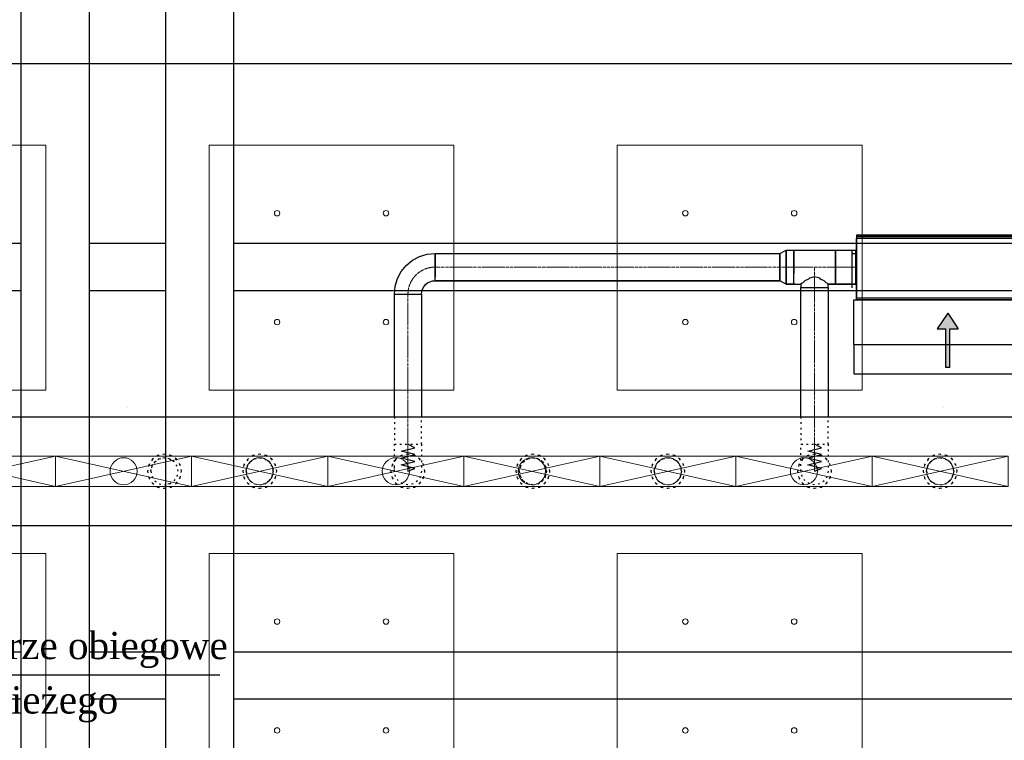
# Model space of a CAD drawing. Header units: centimetres. Extents: x -228435 to 46820, y -89367 to 152985.
# Tile 256 of 256: x -11332 to -4096, y 30028 to 35321. Entities that reach past the tile are written whole.
import ezdxf

# ---------------------------------------------------------------- set-up
doc = ezdxf.new("R2010")
doc.units = ezdxf.units.CM
doc.header["$LTSCALE"] = 50
doc.header["$PDMODE"] = 35
doc.header["$PDSIZE"] = 0.1
for name, pattern in [('CADVENT_CENTERLINE', [9.9, 7.4, -1, 0.5, -1]), ('CADVENT_HIDDEN', [0.8, 0.25, -0.55]), ('Kondygnacja  -0_5$0$HIDDEN', [9.525, 6.35, -3.175]), ('Kondygnacja  -0_5$0$HIDDEN2', [4.7625, 3.175, -1.5875]), ('Osie rzutów$0$DASHDOT2', [12.7, 6.35, -3.175, 0, -3.175])]:
    doc.linetypes.add(name, pattern=pattern)
doc.layers.get('0').update_dxf_attribs({"color": 8})
doc.layers.get('DEFPOINTS').update_dxf_attribs({"color": 8})
for name, color, linetype in [('01-103-Went PP_poziom-0_5$0$L_Nawiew', 250, 'Continuous'), ('bgde-nawiewEXP', 250, 'Continuous'), ('bgde-nawiewHIDDEN', 250, 'Continuous'), ('bgde-wywiewSOL', 5, 'Continuous'), ('IS_zmiany 2024', 3, 'Continuous'), ('Kondygnacja  -0_5$0$ARCH_KONSTR_POWYŻEJ RZUTU', 8, 'Kondygnacja  -0_5$0$HIDDEN'), ('Kondygnacja  -0_5$0$ARCH_KONSTR_POWYŻEJ RZUTU_IST', 8, 'Kondygnacja  -0_5$0$HIDDEN2'), ('Osie rzutów$0$ARCH_INFO_OSIE_IST', 8, 'Osie rzutów$0$DASHDOT2'), ('Osie rzutów$0$ARCH_INFO_OSIE_OPISY_IST', 8, 'Continuous')]:
    doc.layers.add(name, color=color, linetype=linetype)
for name, color, linetype, lineweight in [('bgde-nawiewCEN', 7, 'Continuous', 13), ('bgde_nawiewnik', 11, 'Continuous', 5), ('Kondygnacja  -0_5$0$ARCH_INFO_WYMIARY', 8, 'Continuous', 9), ('SU Lampy kwadratowe  -05$0$ARCH_SUFITY_PODWIESZANE', 8, 'Continuous', 9)]:
    doc.layers.add(name, color=color, linetype=linetype, lineweight=lineweight)
doc.styles.add('Kondygnacja  -0_5$0$Romans', font='Romans.shx', dxfattribs={"width": 0.7})
doc.dimstyles.new('Kondygnacja  -0_5$0$Wymiary 1-100', dxfattribs={"dimtxt": 12, "dimasz": 10, "dimexe": 5, "dimexo": 0, "dimgap": 4, "dimtad": 1, "dimrnd": 0.5, "dimzin": 12, "dimdsep": 46, "dimtxsty": 'Kondygnacja  -0_5$0$Romans', "dimblk": 'Kondygnacja  -0_5$0$_Oblique', "dimcen": 10, "dimdle": 10, "dimclrt": 55, "dimazin": 0, "dimtfac": 1, "dimtmove": 1, "dimatfit": 3, "dimfxl": 8, "dimfxlon": 1, "dimtolj": 1, "dimtzin": 0, "dimarcsym": 0})

# ---------------------------------------------------------------- blocks, each defined once
blk = doc.blocks.new('Osie rzutów')
at = {"layer": 'Osie rzutów$0$ARCH_INFO_OSIE_IST', "ltscale": 10}
for p, q in [((11060, 12510), (11060, 4623.26)), ((11660, 12510), (11660, 4623.26)), ((4436.24, 8000), (15156.54, 8000))]:
    blk.add_line(p, q, dxfattribs=at)
blk = doc.blocks.new('SU Lampy kwadratowe  -05$0$moduł sufitu')
at = {"layer": 'SU Lampy kwadratowe  -05$0$ARCH_SUFITY_PODWIESZANE'}
for points in [[(60, -60), (240, -60), (240, -240), (60, -240)], [(360, -60), (540, -60), (540, -240), (360, -240)], [(60, -360), (240, -360), (240, -540), (60, -540)], [(360, -360), (540, -360), (540, -540), (360, -540)]]:
    blk.add_lwpolyline(points, close=True, dxfattribs=at)
for centre in [(110, -110), (190, -110), (410, -110), (490, -110), (110, -190), (190, -190), (410, -190), (490, -190), (110, -410), (190, -410), (410, -410), (490, -410), (110, -490), (190, -490), (410, -490), (490, -490)]:
    blk.add_circle(centre, 2, dxfattribs=at)
blk = doc.blocks.new('SU Lampy kwadratowe  -05')
at = {"layer": 'SU Lampy kwadratowe  -05$0$ARCH_SUFITY_PODWIESZANE'}
for p in [(10460, 8000), (11060, 8000)]:
    blk.add_blockref('SU Lampy kwadratowe  -05$0$moduł sufitu', p, dxfattribs=at)
blk = doc.blocks.new('Kondygnacja  -0_5$0$konstrukcja istniejąca -0.5')
at = {"layer": 'Kondygnacja  -0_5$0$ARCH_KONSTR_POWYŻEJ RZUTU_IST', "ltscale": 10}
for points in [[(10982, 7425), (10982, 8575)], [(11032, 8575), (11032, 7425)], [(11088, 8575), (11088, 7425)], [(11138, 8575), (11138, 7425)]]:
    blk.add_lwpolyline(points, dxfattribs=at)
at = {"layer": 'Kondygnacja  -0_5$0$ARCH_KONSTR_POWYŻEJ RZUTU_IST', "ltscale": 10, "elevation": 0}
for points in [[(9938, 7867.89), (10982, 7867.89)], [(11032, 7867.89), (11088, 7867.89)], [(11138, 7867.89), (12182, 7867.89)], [(10982, 7832.89), (9938, 7832.89)], [(11088, 7832.89), (11032, 7832.89)], [(12182, 7832.89), (11138, 7832.89)], [(9938, 7567.89), (10982, 7567.89)], [(11032, 7567.89), (11088, 7567.89)], [(11138, 7567.89), (12182, 7567.89)], [(10982, 7532.89), (9938, 7532.89)], [(11088, 7532.89), (11032, 7532.89)], [(12182, 7532.89), (11138, 7532.89)]]:
    blk.add_lwpolyline(points, dxfattribs=at)
blk = doc.blocks.new('Kondygnacja  -0_5$0$_Oblique')
at = {"color": 0, "linetype": 'ByBlock', "lineweight": -2}
blk.add_line((-0.5, -0.5), (0.5, 0.5), dxfattribs=at)
blk = doc.blocks.new('*D212')
at = {"layer": 'DEFPOINTS', "color": 0}
for p in [(-30586.3, 81900), (-30681.1, 12489.5), (9064, 12489.5)]:
    blk.add_point(p, dxfattribs=at)
at = {"layer": 'Kondygnacja  -0_5$0$ARCH_INFO_WYMIARY', "color": 0, "lineweight": -2}
for p, q in [((-30673.1, 81900), (-30686.1, 81900)), ((-30681.1, 81910), (-30681.1, 12479.5)), ((-30673.1, 12489.5), (-30686.1, 12489.5))]:
    blk.add_line(p, q, dxfattribs=at)
at = {"layer": 'Kondygnacja  -0_5$0$ARCH_INFO_WYMIARY', "color": 0, "lineweight": -2, "xscale": 10, "yscale": 10, "zscale": 10}
for p, rotation in [((-30681.1, 81900), 90), ((-30681.1, 12489.5), 270)]:
    blk.add_blockref('Kondygnacja  -0_5$0$_Oblique', p, dxfattribs=dict(at, rotation=rotation))
at = {"layer": 'Kondygnacja  -0_5$0$ARCH_INFO_WYMIARY', "color": 55, "insert": (-30691.1, 47194.8), "char_height": 12, "attachment_point": 5, "rotation": 90, "style": 'Kondygnacja  -0_5$0$Romans'}
blk.add_mtext('\\A1;69410.5', dxfattribs=at)
blk = doc.blocks.new('A$C5B3E7367')
at = {"layer": '01-103-Went PP_poziom-0_5$0$L_Nawiew'}
h = blk.add_hatch(color=256, dxfattribs=at)
h.paths.add_polyline_path([(215, 704), (215, 674), (331.7, 674), (331.7, 612.1), (445.9, 689), (331.7, 765.9), (331.7, 704)])
h.paths.add_polyline_path([(48.3, 704), (48.3, 674), (215, 674), (215, 704)])
for p, q in [((215, 1525), (165, 1525)), ((165, 1525), (165, 1505)), ((215, 1400), (215, 1530)), ((545, 1530), (215, 1530)), ((215, 1530), (215, 1515)), ((545, 1400), (545, 1530)), ((165, 1505), (215, 1505)), ((243.8, 1452), (268.8, 1452)), ((256.2, 1452), (256.2, 1400)), ((326.2, 1452), (351.2, 1452)), ((338.8, 1452), (338.8, 1400)), ((408.8, 1452), (433.8, 1452)), ((421.2, 1452), (421.2, 1400)), ((491.2, 1452), (516.2, 1452)), ((503.8, 1452), (503.8, 1400)), ((0, 1378), (215, 1378)), ((0, 0), (0, 1378)), ((545, 1400), (215, 1400)), ((215, 1400), (215, 1378)), ((215, 1378), (215, 0)), ((545, 0), (545, 1400)), ((445.9, 689), (331.7, 765.9)), ((331.7, 704), (331.7, 765.9)), ((48.3, 704), (331.7, 704)), ((48.3, 704), (48.3, 674)), ((48.3, 674), (331.7, 674)), ((445.9, 689), (331.7, 612.1)), ((331.7, 612.1), (331.7, 674)), ((215, 0), (0, 0)), ((215, 0), (545, 0))]:
    blk.add_line(p, q, dxfattribs=at)
blk = doc.blocks.new('A$C53CA46B8')
at = {"layer": 'bgde-wywiewSOL'}
for p, q in [((112.9, 511.1), (-162.1, 511.1)), ((-137.1, 481.1), (-137.1, 511.1)), ((87.9, 481.1), (87.9, 511.1)), ((200.4, 481.1), (-249.6, 481.1)), ((-249.6, 481.1), (-249.6, -878.9)), ((200.4, 481.1), (200.4, -878.9)), ((200.4, -878.9), (-249.6, -878.9)), ((112.9, -908.9), (-162.1, -908.9)), ((-137.1, -878.9), (-137.1, -908.9)), ((87.9, -878.9), (87.9, -908.9))]:
    blk.add_line(p, q, dxfattribs=at)
at = {"layer": '01-103-Went PP_poziom-0_5$0$L_Nawiew'}
blk.add_blockref('A$C5B3E7367', (-794.6, -893.9), dxfattribs=at)
blk = doc.blocks.new('A$C066D7839')
at = {"layer": 'bgde_nawiewnik'}
for p, q in [((-50, -11.15), (-50, 11.15)), ((-50, 11.15), (50, 11.15)), ((-50, -11.15), (50, 11.15)), ((50, -11.15), (-50, 11.15)), ((50, 11.15), (50, -11.15)), ((50, -11.15), (-50, -11.15))]:
    blk.add_line(p, q, dxfattribs=at)
blk.add_circle((0, 0), 10, dxfattribs=at)

msp = doc.modelspace()

# ---------------------------------------------------------------- linework, layer by layer
at = {"layer": 'bgde-nawiewCEN', "linetype": 'CADVENT_CENTERLINE', "ltscale": 0.06}
for p, q in [((-5745.979, 33504.314), (-8278.377, 33504.314)), ((-5642.979, 33504.314), (-5745.979, 33504.314)), ((-5642.979, 33504.314), (-5489.979, 33504.314)), ((-5489.979, 33354.314), (-5489.979, 33504.314)), ((-5489.979, 33504.314), (-5336.979, 33504.314)), ((-5336.979, 33504.314), (-5187.132, 33504.314)), ((-5183.132, 33504.314), (-5187.132, 33504.314)), ((-8478.377, 33304.314), (-8478.377, 32203.959)), ((-5489.979, 33354.314), (-5489.979, 32203.959)), ((-8478.377, 32203.959), (-8478.377, 32185.263)), ((-5489.979, 32203.959), (-5489.979, 32185.263)), ((-8478.377, 32185.263), (-8478.377, 32134.152)), ((-8478.377, 32134.152), (-8478.377, 32106.359)), ((-5489.979, 32185.263), (-5489.979, 32134.152)), ((-5489.979, 32134.152), (-5489.979, 32106.359)), ((-8478.377, 32106.359), (-8478.377, 32082.833)), ((-8478.377, 32082.833), (-8478.377, 32063.218)), ((-8478.377, 32063.218), (-8478.377, 32047.159)), ((-5489.979, 32106.359), (-5489.979, 32082.833)), ((-5489.979, 32082.833), (-5489.979, 32063.218)), ((-5489.979, 32063.218), (-5489.979, 32047.159)), ((-8478.377, 32047.159), (-8478.377, 32034.3)), ((-8478.377, 32034.3), (-8478.377, 32024.285)), ((-8478.377, 32024.285), (-8478.377, 32016.759)), ((-8478.377, 32016.759), (-8478.377, 32011.366)), ((-8478.377, 32011.366), (-8478.377, 32007.752)), ((-8478.377, 32007.752), (-8478.377, 32005.559)), ((-8478.377, 32005.559), (-8478.377, 32004.433)), ((-8478.377, 32004.433), (-8478.377, 32003.959)), ((-5489.979, 32047.159), (-5489.979, 32034.3)), ((-5489.979, 32034.3), (-5489.979, 32024.285)), ((-5489.979, 32024.285), (-5489.979, 32016.759)), ((-5489.979, 32016.759), (-5489.979, 32011.366)), ((-5489.979, 32011.366), (-5489.979, 32007.752)), ((-5489.979, 32007.752), (-5489.979, 32005.559)), ((-5489.979, 32005.559), (-5489.979, 32004.433)), ((-5489.979, 32004.433), (-5489.979, 32003.959))]:
    msp.add_line(p, q, dxfattribs=at)
msp.add_arc((-8278.377, 33304.314), 200, 90, 180, dxfattribs=at)
at = {"layer": 'bgde-nawiewEXP', "linetype": 'Continuous'}
for points in [[(-5183.132, 33729.314), (-3823.132, 33729.314), (-3823.132, 33739.314), (-5183.132, 33739.314)], [(-5183.132, 33279.314), (-3823.132, 33279.314), (-3823.132, 33729.314), (-5183.132, 33729.314)], [(-8278.377, 33404.314), (-8278.377, 33604.314), (-5745.979, 33604.314), (-5745.979, 33404.314)]]:
    msp.add_lwpolyline(points, close=True, dxfattribs=at)
for points in [[(-8578.377, 33304.314), (-8572.613, 33362.841), (-8555.541, 33419.119), (-8527.818, 33470.985), (-8490.509, 33516.446), (-8445.048, 33553.755), (-8393.182, 33581.478), (-8336.904, 33598.55), (-8278.377, 33604.314), (-8278.377, 33466.046)], [(-8278.377, 33404.314), (-5745.979, 33404.314), (-5745.979, 33604.314), (-5697.822, 33629.314), (-5697.822, 33379.314), (-5745.979, 33404.314)], [(-5697.822, 33379.314), (-5697.822, 33629.314), (-5642.979, 33629.314), (-5642.979, 33504.314)], [(-5642.979, 33379.314), (-5642.979, 33629.314), (-5336.979, 33629.314), (-5336.979, 33415.926)], [(-5336.979, 33379.314), (-5336.979, 33629.314), (-5187.132, 33629.314), (-5187.132, 33552.149)], [(-5187.132, 33379.314), (-5187.132, 33629.314), (-5183.132, 33629.314)], [(-5187.132, 33552.149), (-5187.132, 33592.702)], [(-8278.377, 33466.046), (-8278.377, 33504.314)], [(-5642.979, 33504.314), (-5642.979, 33552.149)], [(-5642.979, 33388.829), (-5642.979, 33504.314)], [(-5642.979, 33504.314), (-5642.979, 33456.479)], [(-5187.132, 33415.926), (-5187.132, 33552.149)], [(-5187.132, 33552.149), (-5187.132, 33504.314)], [(-8578.377, 33304.314), (-8378.377, 33304.314), (-8376.456, 33323.823), (-8370.765, 33342.582), (-8361.524, 33359.871), (-8349.088, 33375.025), (-8333.934, 33387.461), (-8316.646, 33396.702), (-8297.886, 33402.392), (-8278.377, 33404.314), (-8278.377, 33466.046)], [(-8278.377, 33466.046), (-8278.377, 33433.603)], [(-5642.979, 33388.829), (-5642.979, 33379.314), (-5589.979, 33379.314), (-5589.979, 33354.314), (-5389.979, 33354.314), (-5389.979, 33379.314), (-5397.591, 33386.926), (-5403.984, 33388.829), (-5419.269, 33404.114), (-5445.725, 33415.926), (-5451.711, 33421.911), (-5489.979, 33433.304), (-5528.248, 33421.911), (-5534.233, 33415.926), (-5560.69, 33404.114), (-5575.975, 33388.829), (-5582.367, 33386.926), (-5589.979, 33379.314)], [(-5336.979, 33415.926), (-5336.979, 33456.479)], [(-5697.822, 33379.314), (-5642.979, 33379.314)], [(-5642.979, 33379.314), (-5697.822, 33379.314)], [(-5642.979, 33379.314), (-5642.979, 33388.829)], [(-5389.979, 33379.314), (-5336.979, 33379.314)], [(-5336.979, 33379.314), (-5389.979, 33379.314)], [(-5336.979, 33388.829), (-5336.979, 33415.926)], [(-5336.979, 33415.926), (-5336.979, 33388.829)], [(-5336.979, 33388.829), (-5336.979, 33379.314)], [(-5336.979, 33379.314), (-5336.979, 33388.829)], [(-5336.979, 33379.314), (-5187.132, 33379.314)], [(-5187.132, 33379.314), (-5336.979, 33379.314)], [(-5187.132, 33415.926), (-5187.132, 33388.829)], [(-5187.132, 33379.314), (-5187.132, 33415.926)], [(-5187.132, 33379.314), (-5183.132, 33379.314)], [(-8578.377, 32403.941), (-8578.377, 33304.314), (-8378.377, 33304.314), (-8378.377, 32403.941)], [(-5589.979, 32403.941), (-5589.979, 33354.314), (-5389.979, 33354.314), (-5389.979, 32403.941)], [(-40588.801, 32403.941), (630.964, 32403.941), (630.964, 31603.941), (-40588.801, 31603.941)]]:
    msp.add_lwpolyline(points, dxfattribs=at)
at = {"layer": 'bgde-nawiewHIDDEN', "linetype": 'CADVENT_HIDDEN'}
for points in [[(-5183.132, 33379.314), (-5183.132, 33629.314)], [(-8578.377, 32403.941), (-8578.377, 32203.959), (-8378.377, 32203.959), (-8378.377, 32403.941)], [(-5589.979, 32403.941), (-5589.979, 32203.959), (-5389.979, 32203.959), (-5389.979, 32403.941)], [(-10367.838, 32003.959), (-10360.226, 32042.227), (-10338.549, 32074.67), (-10306.106, 32096.347), (-10267.838, 32103.959), (-10229.57, 32096.347)], [(-10229.57, 32096.347), (-10267.838, 32103.959)], [(-10229.57, 31911.571), (-10197.127, 31933.248), (-10175.45, 31965.691), (-10167.838, 32003.959), (-10175.45, 32042.227), (-10197.127, 32074.67), (-10229.57, 32096.347)], [(-10229.57, 32096.347), (-10197.127, 32074.67)], [(-9667.838, 32003.959), (-9660.226, 32042.227), (-9638.549, 32074.67), (-9606.106, 32096.347), (-9567.838, 32103.959), (-9529.57, 32096.347)], [(-9529.57, 32096.347), (-9567.838, 32103.959)], [(-9529.57, 32096.347), (-9497.127, 32074.67)], [(-9497.127, 32074.67), (-9529.57, 32096.347)], [(-9497.127, 32074.67), (-9475.45, 32042.227)], [(-9475.45, 32042.227), (-9497.127, 32074.67)], [(-6667.838, 32003.959), (-6660.226, 32042.227), (-6638.549, 32074.67), (-6606.106, 32096.347)], [(-6606.106, 32096.347), (-6638.549, 32074.67)], [(-6606.106, 32096.347), (-6567.838, 32103.959), (-6529.57, 32096.347), (-6497.127, 32074.67), (-6475.45, 32042.227)], [(-6475.45, 32042.227), (-6497.127, 32074.67)], [(-4667.838, 32003.959), (-4660.226, 32042.227), (-4638.549, 32074.67), (-4606.106, 32096.347)], [(-4606.106, 32096.347), (-4638.549, 32074.67)], [(-4606.106, 32096.347), (-4567.838, 32103.959), (-4529.57, 32096.347), (-4497.127, 32074.67)], [(-4497.127, 32074.67), (-4529.57, 32096.347)], [(-4497.127, 32074.67), (-4475.45, 32042.227)], [(-4475.45, 32042.227), (-4497.127, 32074.67)], [(-10367.838, 32003.959), (-10360.226, 31965.691), (-10338.549, 31933.248), (-10306.106, 31911.571), (-10267.838, 31903.959), (-10229.57, 31911.571)], [(-9667.838, 32003.959), (-9660.226, 31965.691), (-9638.549, 31933.248), (-9606.106, 31911.571), (-9567.838, 31903.959), (-9529.57, 31911.571)], [(-9475.45, 32042.227), (-9467.838, 32003.959), (-9475.45, 31965.691), (-9497.127, 31933.248)], [(-6667.838, 32003.959), (-6660.226, 31965.691), (-6638.549, 31933.248), (-6606.106, 31911.571)], [(-6475.45, 32042.227), (-6467.838, 32003.959), (-6475.45, 31965.691), (-6497.127, 31933.248)], [(-4667.838, 32003.959), (-4660.226, 31965.691), (-4638.549, 31933.248), (-4606.106, 31911.571)], [(-4475.45, 32042.227), (-4467.838, 32003.959), (-4475.45, 31965.691), (-4497.127, 31933.248)], [(-10229.57, 31911.571), (-10267.838, 31903.959)], [(-9529.57, 31911.571), (-9567.838, 31903.959)], [(-9529.57, 31911.571), (-9497.127, 31933.248)], [(-9497.127, 31933.248), (-9529.57, 31911.571)], [(-9497.127, 31933.248), (-9475.45, 31965.691)], [(-6606.106, 31911.571), (-6638.549, 31933.248)], [(-6606.106, 31911.571), (-6567.838, 31903.959), (-6529.57, 31911.571), (-6497.127, 31933.248), (-6475.45, 31965.691)], [(-4606.106, 31911.571), (-4638.549, 31933.248)], [(-4606.106, 31911.571), (-4567.838, 31903.959), (-4529.57, 31911.571), (-4497.127, 31933.248)], [(-4497.127, 31933.248), (-4529.57, 31911.571)], [(-4497.127, 31933.248), (-4475.45, 31965.691)]]:
    msp.add_lwpolyline(points, dxfattribs=at)
for points in [[(-8578.377, 32034.3), (-8578.377, 32203.959), (-8378.377, 32203.959), (-8378.377, 32003.959), (-8385.989, 31965.691), (-8407.667, 31933.248), (-8440.109, 31911.571), (-8478.377, 31903.959), (-8516.646, 31911.571), (-8549.088, 31933.248), (-8570.765, 31965.691), (-8578.377, 32003.959), (-8578.377, 32024.285)], [(-5589.979, 32003.959), (-5589.979, 32203.959), (-5389.979, 32203.959), (-5389.979, 32003.959), (-5397.591, 31965.691), (-5419.269, 31933.248), (-5451.711, 31911.571), (-5489.979, 31903.959), (-5528.248, 31911.571), (-5560.69, 31933.248), (-5582.367, 31965.691)], [(-10392.838, 32003.959), (-10383.323, 31956.123), (-10356.226, 31915.571), (-10315.674, 31888.474), (-10267.838, 31878.959), (-10220.003, 31888.474), (-10179.45, 31915.571), (-10152.353, 31956.123), (-10142.838, 32003.959), (-10152.353, 32051.794), (-10179.45, 32092.347), (-10220.003, 32119.444), (-10267.838, 32128.959), (-10315.674, 32119.444), (-10356.226, 32092.347), (-10383.323, 32051.794)], [(-10392.838, 32003.959), (-10383.323, 31956.123), (-10356.226, 31915.571), (-10315.674, 31888.474), (-10267.838, 31878.959), (-10220.003, 31888.474), (-10179.45, 31915.571), (-10152.353, 31956.123), (-10142.838, 32003.959), (-10152.353, 32051.794), (-10179.45, 32092.347), (-10220.003, 32119.444), (-10267.838, 32128.959), (-10315.674, 32119.444), (-10356.226, 32092.347), (-10383.323, 32051.794)], [(-9692.838, 32003.959), (-9683.323, 31956.123), (-9656.226, 31915.571), (-9615.674, 31888.474), (-9567.838, 31878.959), (-9520.003, 31888.474), (-9479.45, 31915.571), (-9452.353, 31956.123), (-9442.838, 32003.959), (-9452.353, 32051.794), (-9479.45, 32092.347), (-9520.003, 32119.444), (-9567.838, 32128.959), (-9615.674, 32119.444), (-9656.226, 32092.347), (-9683.323, 32051.794)], [(-9692.838, 32003.959), (-9683.323, 31956.123), (-9656.226, 31915.571), (-9615.674, 31888.474), (-9567.838, 31878.959), (-9520.003, 31888.474), (-9479.45, 31915.571), (-9452.353, 31956.123), (-9442.838, 32003.959), (-9452.353, 32051.794), (-9479.45, 32092.347), (-9520.003, 32119.444), (-9567.838, 32128.959), (-9615.674, 32119.444), (-9656.226, 32092.347), (-9683.323, 32051.794)], [(-8603.377, 32003.959), (-8593.862, 31956.123), (-8566.766, 31915.571), (-8526.213, 31888.474), (-8478.377, 31878.959), (-8430.542, 31888.474), (-8389.989, 31915.571), (-8362.892, 31956.123), (-8353.377, 32003.959), (-8362.892, 32051.794), (-8389.989, 32092.347), (-8430.542, 32119.444), (-8478.377, 32128.959), (-8526.213, 32119.444), (-8566.766, 32092.347), (-8593.862, 32051.794)], [(-8603.377, 32003.959), (-8593.862, 31956.123), (-8566.766, 31915.571), (-8526.213, 31888.474), (-8478.377, 31878.959), (-8430.542, 31888.474), (-8389.989, 31915.571), (-8362.892, 31956.123), (-8353.377, 32003.959), (-8362.892, 32051.794), (-8389.989, 32092.347), (-8430.542, 32119.444), (-8478.377, 32128.959), (-8526.213, 32119.444), (-8566.766, 32092.347), (-8593.862, 32051.794)], [(-7685.039, 32003.959), (-7675.524, 31956.123), (-7648.427, 31915.571), (-7607.874, 31888.474), (-7560.039, 31878.959), (-7512.203, 31888.474), (-7471.65, 31915.571), (-7444.554, 31956.123), (-7435.039, 32003.959), (-7444.554, 32051.794), (-7471.65, 32092.347), (-7512.203, 32119.444), (-7560.039, 32128.959), (-7607.874, 32119.444), (-7648.427, 32092.347), (-7675.524, 32051.794)], [(-7685.039, 32003.959), (-7675.524, 31956.123), (-7648.427, 31915.571), (-7607.874, 31888.474), (-7560.039, 31878.959), (-7512.203, 31888.474), (-7471.65, 31915.571), (-7444.554, 31956.123), (-7435.039, 32003.959), (-7444.554, 32051.794), (-7471.65, 32092.347), (-7512.203, 32119.444), (-7560.039, 32128.959), (-7607.874, 32119.444), (-7648.427, 32092.347), (-7675.524, 32051.794)], [(-6692.838, 32003.959), (-6683.323, 31956.123), (-6656.226, 31915.571), (-6615.674, 31888.474), (-6567.838, 31878.959), (-6520.003, 31888.474), (-6479.45, 31915.571), (-6452.353, 31956.123), (-6442.838, 32003.959), (-6452.353, 32051.794), (-6479.45, 32092.347), (-6520.003, 32119.444), (-6567.838, 32128.959), (-6615.674, 32119.444), (-6656.226, 32092.347), (-6683.323, 32051.794)], [(-6692.838, 32003.959), (-6683.323, 31956.123), (-6656.226, 31915.571), (-6615.674, 31888.474), (-6567.838, 31878.959), (-6520.003, 31888.474), (-6479.45, 31915.571), (-6452.353, 31956.123), (-6442.838, 32003.959), (-6452.353, 32051.794), (-6479.45, 32092.347), (-6520.003, 32119.444), (-6567.838, 32128.959), (-6615.674, 32119.444), (-6656.226, 32092.347), (-6683.323, 32051.794)], [(-5614.979, 32003.959), (-5605.464, 31956.123), (-5578.368, 31915.571), (-5537.815, 31888.474), (-5489.979, 31878.959), (-5442.144, 31888.474), (-5401.591, 31915.571), (-5374.494, 31956.123), (-5364.979, 32003.959), (-5374.494, 32051.794), (-5401.591, 32092.347), (-5442.144, 32119.444), (-5489.979, 32128.959), (-5537.815, 32119.444), (-5578.368, 32092.347), (-5605.464, 32051.794)], [(-5614.979, 32003.959), (-5605.464, 31956.123), (-5578.368, 31915.571), (-5537.815, 31888.474), (-5489.979, 31878.959), (-5442.144, 31888.474), (-5401.591, 31915.571), (-5374.494, 31956.123), (-5364.979, 32003.959), (-5374.494, 32051.794), (-5401.591, 32092.347), (-5442.144, 32119.444), (-5489.979, 32128.959), (-5537.815, 32119.444), (-5578.368, 32092.347), (-5605.464, 32051.794)], [(-4692.838, 32003.959), (-4683.323, 31956.123), (-4656.226, 31915.571), (-4615.674, 31888.474), (-4567.838, 31878.959), (-4520.003, 31888.474), (-4479.45, 31915.571), (-4452.353, 31956.123), (-4442.838, 32003.959), (-4452.353, 32051.794), (-4479.45, 32092.347), (-4520.003, 32119.444), (-4567.838, 32128.959), (-4615.674, 32119.444), (-4656.226, 32092.347), (-4683.323, 32051.794)], [(-4692.838, 32003.959), (-4683.323, 31956.123), (-4656.226, 31915.571), (-4615.674, 31888.474), (-4567.838, 31878.959), (-4520.003, 31888.474), (-4479.45, 31915.571), (-4452.353, 31956.123), (-4442.838, 32003.959), (-4452.353, 32051.794), (-4479.45, 32092.347), (-4520.003, 32119.444), (-4567.838, 32128.959), (-4615.674, 32119.444), (-4656.226, 32092.347), (-4683.323, 32051.794)], [(-10367.838, 32003.959), (-10360.226, 31965.691), (-10338.549, 31933.248), (-10306.106, 31911.571), (-10267.838, 31903.959), (-10229.57, 31911.571), (-10197.127, 31933.248), (-10175.45, 31965.691), (-10167.838, 32003.959), (-10175.45, 32042.227), (-10197.127, 32074.67), (-10229.57, 32096.347), (-10267.838, 32103.959), (-10306.106, 32096.347), (-10338.549, 32074.67), (-10360.226, 32042.227)], [(-9667.838, 32003.959), (-9660.226, 31965.691), (-9638.549, 31933.248), (-9606.106, 31911.571), (-9567.838, 31903.959), (-9529.57, 31911.571), (-9497.127, 31933.248), (-9475.45, 31965.691), (-9467.838, 32003.959), (-9475.45, 32042.227), (-9497.127, 32074.67), (-9529.57, 32096.347), (-9567.838, 32103.959), (-9606.106, 32096.347), (-9638.549, 32074.67), (-9660.226, 32042.227)], [(-7660.039, 32003.959), (-7652.427, 31965.691), (-7630.749, 31933.248), (-7598.307, 31911.571), (-7560.039, 31903.959), (-7521.77, 31911.571), (-7489.328, 31933.248), (-7467.651, 31965.691), (-7460.039, 32003.959), (-7467.651, 32042.227), (-7489.328, 32074.67), (-7521.77, 32096.347), (-7560.039, 32103.959), (-7598.307, 32096.347), (-7630.749, 32074.67), (-7652.427, 32042.227)], [(-7660.039, 32003.959), (-7652.427, 32042.227), (-7630.749, 32074.67), (-7598.307, 32096.347), (-7560.039, 32103.959), (-7521.77, 32096.347), (-7489.328, 32074.67), (-7467.651, 32042.227), (-7460.039, 32003.959), (-7467.651, 31965.691), (-7489.328, 31933.248), (-7521.77, 31911.571), (-7560.039, 31903.959), (-7598.307, 31911.571), (-7630.749, 31933.248), (-7652.427, 31965.691)], [(-6667.838, 32003.959), (-6660.226, 31965.691), (-6638.549, 31933.248), (-6606.106, 31911.571), (-6567.838, 31903.959), (-6529.57, 31911.571), (-6497.127, 31933.248), (-6475.45, 31965.691), (-6467.838, 32003.959), (-6475.45, 32042.227), (-6497.127, 32074.67), (-6529.57, 32096.347), (-6567.838, 32103.959), (-6606.106, 32096.347), (-6638.549, 32074.67), (-6660.226, 32042.227)], [(-4667.838, 32003.959), (-4660.226, 31965.691), (-4638.549, 31933.248), (-4606.106, 31911.571), (-4567.838, 31903.959), (-4529.57, 31911.571), (-4497.127, 31933.248), (-4475.45, 31965.691), (-4467.838, 32003.959), (-4475.45, 32042.227), (-4497.127, 32074.67), (-4529.57, 32096.347), (-4567.838, 32103.959), (-4606.106, 32096.347), (-4638.549, 32074.67), (-4660.226, 32042.227)]]:
    msp.add_lwpolyline(points, close=True, dxfattribs=at)
at = {"layer": 'bgde-nawiewHIDDEN'}
for points in [[(-8478.377, 32003.959), (-8428.377, 32025.257), (-8528.377, 32050.618), (-8428.377, 32075.839), (-8528.377, 32101.124), (-8428.377, 32126.659), (-8528.377, 32152.018), (-8428.377, 32177.477), (-8478.377, 32203.959)], [(-5489.979, 32003.959), (-5439.979, 32025.257), (-5539.979, 32050.618), (-5439.979, 32075.839), (-5539.979, 32101.124), (-5439.979, 32126.659), (-5539.979, 32152.018), (-5439.979, 32177.477), (-5489.979, 32203.959)], [(-10267.838, 32003.959), (-10267.838, 32003.959)], [(-9567.838, 32003.959), (-9567.838, 32003.959)], [(-7560.039, 32003.959), (-7560.039, 32003.959)], [(-6567.838, 32003.959), (-6567.838, 32003.959)], [(-4567.838, 32003.959), (-4567.838, 32003.959)]]:
    msp.add_lwpolyline(points, dxfattribs=at)
at = {"layer": 'IS_zmiany 2024', "color": 2}
msp.add_line((-13739.941, 30509.505), (-9860.207, 30509.505), dxfattribs=at)

# ---------------------------------------------------------------- block references
at = {"layer": '01-103-Went PP_poziom-0_5$0$L_Nawiew', "xscale": -1, "rotation": 270}
msp.add_blockref('A$C53CA46B8', (-4306.559, 33513.761, 210.499), dxfattribs=at)
at = {"layer": '01-103-Went PP_poziom-0_5$0$L_Nawiew', "xscale": 10, "yscale": 10, "zscale": 10}
for p in [(-11567.836, 32003.959, 987.119), (-10567.836, 32003.959, 987.119), (-9567.836, 32003.959, 987.119), (-8567.836, 32003.959, 987.119), (-7567.836, 32003.959, -359.816), (-6567.836, 32003.959, -359.816), (-5567.836, 32003.959, -359.816), (-4567.836, 32003.959, -359.816)]:
    msp.add_blockref('A$C066D7839', p, dxfattribs=at)
at = {"layer": 'Kondygnacja  -0_5$0$ARCH_KONSTR_POWYŻEJ RZUTU', "xscale": 10, "yscale": 10, "zscale": 10}
msp.add_blockref('Kondygnacja  -0_5$0$konstrukcja istniejąca -0.5', (-121140, -45000), dxfattribs=at)
at = {"layer": 'Osie rzutów$0$ARCH_INFO_OSIE_OPISY_IST', "xscale": 10, "yscale": 10, "zscale": 10}
msp.add_blockref('Osie rzutów', (-121140, -45000), dxfattribs=at)
at = {"layer": 'SU Lampy kwadratowe  -05$0$ARCH_SUFITY_PODWIESZANE', "xscale": 10, "yscale": 10, "zscale": 10}
msp.add_blockref('SU Lampy kwadratowe  -05', (-121140, -45000), dxfattribs=at)

# ---------------------------------------------------------------- texts
at = {"layer": 'IS_zmiany 2024', "color": 2, "lineweight": 13, "char_height": 200, "width": 6261.14258, "attachment_point": 1}
for s, insert in [('\\fTimes New Roman|b0|i0|c238|p18;\\A1;Kanał tylko powietrze obiegowe', (-13736.512, 30824.153, 7680)), ('\\fTimes New Roman|b0|i0|c238|p18;\\A1;Brak powietrza  świeżego', (-13736.512, 30424.454, 7680))]:
    msp.add_mtext(s, dxfattribs=dict(at, insert=insert))

# ---------------------------------------------------------------- dimensions: what is measured, and where the dimension line sits
at = {"layer": 'Kondygnacja  -0_5$0$ARCH_INFO_WYMIARY'}
dim = msp.add_linear_dim(base=(-30681.114, 12489.5), p1=(-30586.301, 81900), p2=(9064, 12489.5), angle=90, dimstyle='Kondygnacja  -0_5$0$Wymiary 1-100', dxfattribs=at)
dim.commit()
dim.dimension.update_dxf_attribs({"geometry": '*D212', "text_midpoint": (-30691.114, 47194.75)})

doc.saveas('drawing.dxf')
